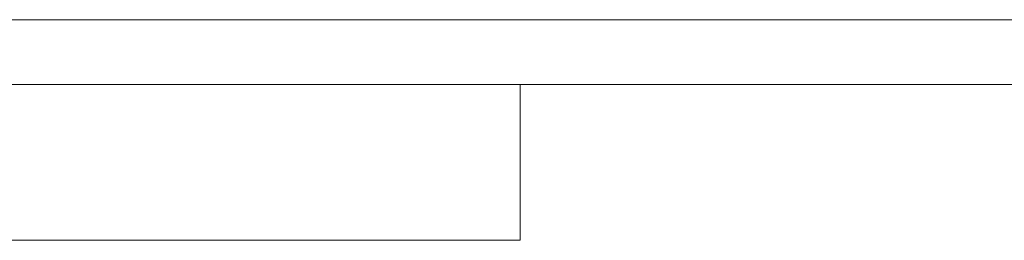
# Model space of a CAD drawing. Header units: millimetres. Extents: x -33 to 2421, y -2345 to -563.
# Tile 26 of 31: x 252 to 707, y -665 to -563. Entities that reach past the tile are written whole.
import ezdxf
from ezdxf.enums import TextEntityAlignment as Align

# ---------------------------------------------------------------- set-up
doc = ezdxf.new("R2010")
doc.units = ezdxf.units.MM
doc.header["$LTSCALE"] = 0.3175
for name, color, linetype, lineweight in [('1轮廓实线层', 7, 'Continuous', 18), ('2细线层', 4, 'Continuous', 13), ('6文字层', 3, 'Continuous', 13), ('图框层', 7, 'Continuous', 18)]:
    doc.layers.add(name, color=color, linetype=linetype, lineweight=lineweight)
doc.styles.add('PC_TEXTSTYLE', font='ISOCP.SHX', dxfattribs={"width": 0.707, "bigfont": 'GBCBIG.SHX'})

# ---------------------------------------------------------------- blocks, each defined once
blk = doc.blocks.new('ZwmFrameMain_A4^_^无分区图框^_^portrait')
at = {"layer": '1轮廓实线层'}
blk.add_line((180, 287), (0, 287), dxfattribs=at)
at = {"layer": '2细线层'}
blk.add_line((185, 292), (-25, 292), dxfattribs=at)
blk = doc.blocks.new('ZwmFrameMain_图样代号')
at = {"layer": '2细线层', "linetype": 'Continuous'}
for p in [(60, 0), (0, -12)]:
    blk.add_line(p, (60, -12), dxfattribs=at)
at = {"layer": '6文字层', "style": 'PC_TEXTSTYLE', "width": 2.827942}
blk.add_attdef('图样代号', text='', height=7, rotation=180, dxfattribs=at).set_placement((58.24, -2.403), (2.346, -2.403), align=Align.FIT)

msp = doc.modelspace()

# ---------------------------------------------------------------- block references
at = {"layer": '图框层', "xscale": 6, "yscale": 6, "zscale": 6}
for name, p in [('ZwmFrameMain_A4^_^无分区图框^_^portrait', (123.4058, -2314.8165)), ('ZwmFrameMain_图样代号', (123.4058, -592.8165))]:
    msp.add_blockref(name, p, dxfattribs=at)

doc.saveas('drawing.dxf')
